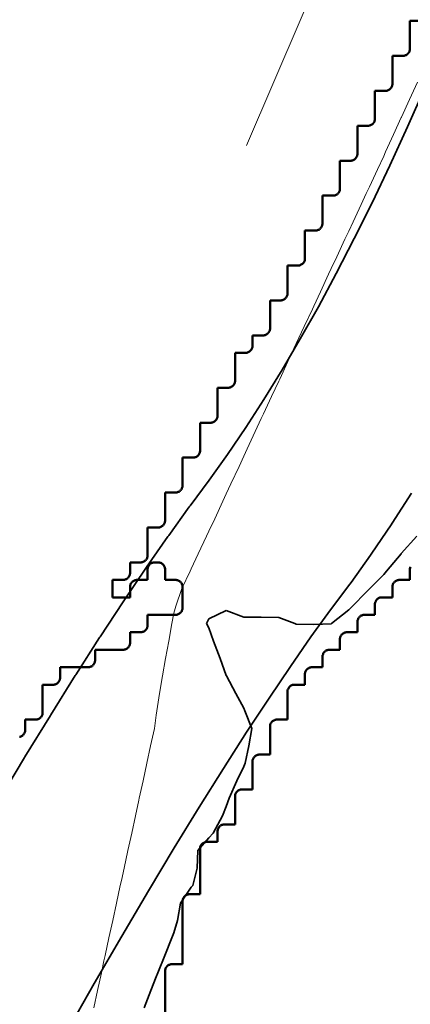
# Model space of a CAD drawing. Header units: metres. Extents: x -6552 to -6384, y 5654608 to 5654799.
# Tile 44 of 68: x -6503.58 to -6497.99, y 5654735.68 to 5654749.77. Entities that reach past the tile are written whole.
import ezdxf

# ---------------------------------------------------------------- set-up
doc = ezdxf.new("R2010")
doc.units = ezdxf.units.M
doc.header["$LTSCALE"] = 0.5
doc.linetypes.add('DASHED', pattern=[9, 6, -3])
doc.linetypes.add('PHANTOM', pattern=[22, 12, -2, 2, -2, 2, -2])
for name, color, linetype, lineweight in [('L-GRAD-CONT', 5, 'DASHED', 25), ('L-GRAD-SLOPE', 5, 'Continuous', 18), ('L-HARD-PAVE', 8, 'Continuous', 35), ('L-SITE-LIMIT', 6, 'PHANTOM', 50), ('V-TOPO-MINR', 32, 'Continuous', 13)]:
    doc.layers.add(name, color=color, linetype=linetype, lineweight=lineweight)

msp = doc.modelspace()

# ---------------------------------------------------------------- linework, layer by layer
at = {"layer": 'L-GRAD-CONT', "lineweight": 35}
msp.add_lwpolyline([(-6497.902, 5654742.375), (-6498.125, 5654742.127), (-6498.127, 5654742.125), (-6498.335, 5654741.875), (-6498.375, 5654741.829), (-6498.575, 5654741.625), (-6498.625, 5654741.574), (-6498.821, 5654741.375), (-6498.875, 5654741.32), (-6499.12, 5654741.125), (-6499.125, 5654741.12), (-6499.375, 5654741.112), (-6499.625, 5654741.117), (-6499.646, 5654741.125), (-6499.875, 5654741.211), (-6500.125, 5654741.215), (-6500.375, 5654741.217), (-6500.625, 5654741.313), (-6500.875, 5654741.192), (-6500.907, 5654741.125), (-6500.875, 5654741.064), (-6500.806, 5654740.875), (-6500.714, 5654740.625), (-6500.625, 5654740.383), (-6500.621, 5654740.375), (-6500.488, 5654740.125), (-6500.375, 5654739.913), (-6500.361, 5654739.875), (-6500.259, 5654739.625), (-6500.302, 5654739.375), (-6500.356, 5654739.125), (-6500.375, 5654739.079), (-6500.475, 5654738.875), (-6500.584, 5654738.625), (-6500.625, 5654738.506), (-6500.681, 5654738.375), (-6500.811, 5654738.125), (-6500.875, 5654738.058), (-6501.033, 5654737.875), (-6501.041, 5654737.625), (-6501.103, 5654737.375), (-6501.125, 5654737.352), (-6501.279, 5654737.125), (-6501.322, 5654736.875), (-6501.375, 5654736.697), (-6501.404, 5654736.625), (-6501.503, 5654736.375), (-6501.602, 5654736.125), (-6501.625, 5654736.068), (-6501.702, 5654735.875), (-6501.799, 5654735.625)], dxfattribs=at)
at = {"layer": 'L-GRAD-SLOPE'}
msp.add_lwpolyline([(-6500.337, 5654747.965), (-6498.366, 5654752.56)], dxfattribs=at)
at = {"layer": 'L-HARD-PAVE'}
for points in [[(-6503.884, 5654738.581), (-6503.509, 5654739.206), (-6503.504, 5654739.215), (-6503.14, 5654739.809), (-6503.134, 5654739.819), (-6502.783, 5654740.381), (-6502.776, 5654740.392), (-6502.436, 5654740.924), (-6502.428, 5654740.936), (-6502.1, 5654741.436), (-6502.091, 5654741.449), (-6501.774, 5654741.918), (-6501.764, 5654741.933), (-6501.459, 5654742.371), (-6501.447, 5654742.387), (-6501.154, 5654742.794), (-6501.141, 5654742.812), (-6500.869, 5654743.175), (-6500.607, 5654743.543), (-6500.346, 5654743.929), (-6500.086, 5654744.333), (-6499.826, 5654744.757), (-6499.567, 5654745.198), (-6499.309, 5654745.658), (-6499.052, 5654746.137), (-6498.796, 5654746.634), (-6498.541, 5654747.149), (-6498.287, 5654747.682), (-6498.035, 5654748.234), (-6497.784, 5654748.804)], [(-6497.976, 5654742.991), (-6498.252, 5654742.564), (-6498.267, 5654742.54), (-6498.545, 5654742.13), (-6498.562, 5654742.105), (-6498.841, 5654741.713), (-6498.859, 5654741.688), (-6499.134, 5654741.322), (-6499.414, 5654740.933), (-6499.707, 5654740.512), (-6500.014, 5654740.057), (-6500.334, 5654739.57), (-6500.666, 5654739.051), (-6501.011, 5654738.499), (-6501.368, 5654737.915), (-6501.738, 5654737.299), (-6502.12, 5654736.651), (-6502.514, 5654735.971), (-6502.92, 5654735.259)]]:
    msp.add_lwpolyline(points, dxfattribs=at)
at = {"layer": 'L-SITE-LIMIT'}
for points in [[(-6503.58, 5654739.502), (-6503.571, 5654739.504), (-6503.562, 5654739.508), (-6503.553, 5654739.512), (-6503.544, 5654739.517), (-6503.537, 5654739.523), (-6503.529, 5654739.529), (-6503.523, 5654739.537), (-6503.517, 5654739.544), (-6503.512, 5654739.553), (-6503.508, 5654739.562), (-6503.504, 5654739.571), (-6503.502, 5654739.58), (-6503.5, 5654739.59), (-6503.5, 5654739.6), (-6503.5, 5654739.748), (-6503.5, 5654739.75), (-6503.498, 5654739.75), (-6503.35, 5654739.75), (-6503.34, 5654739.75), (-6503.33, 5654739.752), (-6503.321, 5654739.754), (-6503.312, 5654739.758), (-6503.303, 5654739.762), (-6503.294, 5654739.767), (-6503.287, 5654739.773), (-6503.279, 5654739.779), (-6503.273, 5654739.787), (-6503.267, 5654739.794), (-6503.262, 5654739.803), (-6503.258, 5654739.812), (-6503.254, 5654739.821), (-6503.252, 5654739.83), (-6503.25, 5654739.84), (-6503.25, 5654739.85), (-6503.25, 5654740.248), (-6503.25, 5654740.25), (-6503.248, 5654740.25), (-6503.1, 5654740.25), (-6503.09, 5654740.25), (-6503.08, 5654740.252), (-6503.071, 5654740.254), (-6503.062, 5654740.258), (-6503.053, 5654740.262), (-6503.044, 5654740.267), (-6503.037, 5654740.273), (-6503.029, 5654740.279), (-6503.023, 5654740.287), (-6503.017, 5654740.294), (-6503.012, 5654740.303), (-6503.008, 5654740.312), (-6503.004, 5654740.321), (-6503.002, 5654740.33), (-6503, 5654740.34), (-6503, 5654740.35), (-6503, 5654740.498), (-6503, 5654740.5), (-6502.998, 5654740.5), (-6502.6, 5654740.5), (-6502.59, 5654740.5), (-6502.58, 5654740.502), (-6502.571, 5654740.504), (-6502.562, 5654740.508), (-6502.553, 5654740.512), (-6502.544, 5654740.517), (-6502.537, 5654740.523), (-6502.529, 5654740.529), (-6502.523, 5654740.537), (-6502.517, 5654740.544), (-6502.512, 5654740.553), (-6502.508, 5654740.562), (-6502.504, 5654740.571), (-6502.502, 5654740.58), (-6502.5, 5654740.59), (-6502.5, 5654740.6), (-6502.5, 5654740.748), (-6502.5, 5654740.75), (-6502.498, 5654740.75), (-6502.1, 5654740.75), (-6502.09, 5654740.75), (-6502.08, 5654740.752), (-6502.071, 5654740.754), (-6502.062, 5654740.758), (-6502.053, 5654740.762), (-6502.044, 5654740.767), (-6502.037, 5654740.773), (-6502.029, 5654740.779), (-6502.023, 5654740.787), (-6502.017, 5654740.794), (-6502.012, 5654740.803), (-6502.008, 5654740.812), (-6502.004, 5654740.821), (-6502.002, 5654740.83), (-6502, 5654740.84), (-6502, 5654740.85), (-6502, 5654740.998), (-6502, 5654741), (-6501.998, 5654741), (-6501.85, 5654741), (-6501.84, 5654741), (-6501.83, 5654741.002), (-6501.821, 5654741.004), (-6501.812, 5654741.008), (-6501.803, 5654741.012), (-6501.794, 5654741.017), (-6501.787, 5654741.023), (-6501.779, 5654741.029), (-6501.773, 5654741.037), (-6501.767, 5654741.044), (-6501.762, 5654741.053), (-6501.758, 5654741.062), (-6501.754, 5654741.071), (-6501.752, 5654741.08), (-6501.75, 5654741.09), (-6501.75, 5654741.1), (-6501.75, 5654741.248), (-6501.75, 5654741.25), (-6501.748, 5654741.25), (-6501.35, 5654741.25), (-6501.34, 5654741.25), (-6501.33, 5654741.252), (-6501.321, 5654741.254), (-6501.312, 5654741.258), (-6501.303, 5654741.262), (-6501.294, 5654741.267), (-6501.287, 5654741.273), (-6501.279, 5654741.279), (-6501.273, 5654741.287), (-6501.267, 5654741.294), (-6501.262, 5654741.303), (-6501.258, 5654741.312), (-6501.254, 5654741.321), (-6501.252, 5654741.33), (-6501.25, 5654741.34), (-6501.25, 5654741.35), (-6501.25, 5654741.65), (-6501.25, 5654741.66), (-6501.252, 5654741.67), (-6501.254, 5654741.679), (-6501.258, 5654741.688), (-6501.262, 5654741.697), (-6501.267, 5654741.706), (-6501.273, 5654741.713), (-6501.279, 5654741.721), (-6501.287, 5654741.727), (-6501.294, 5654741.733), (-6501.303, 5654741.738), (-6501.312, 5654741.742), (-6501.321, 5654741.746), (-6501.33, 5654741.748), (-6501.34, 5654741.75), (-6501.35, 5654741.75), (-6501.498, 5654741.75), (-6501.5, 5654741.75), (-6501.5, 5654741.752), (-6501.5, 5654741.9), (-6501.5, 5654741.91), (-6501.502, 5654741.92), (-6501.504, 5654741.929), (-6501.508, 5654741.938), (-6501.512, 5654741.947), (-6501.517, 5654741.956), (-6501.523, 5654741.963), (-6501.529, 5654741.971), (-6501.537, 5654741.977), (-6501.544, 5654741.983), (-6501.553, 5654741.988), (-6501.562, 5654741.992), (-6501.571, 5654741.996), (-6501.58, 5654741.998), (-6501.59, 5654742), (-6501.6, 5654742), (-6501.65, 5654742), (-6501.66, 5654742), (-6501.67, 5654741.998), (-6501.679, 5654741.996), (-6501.688, 5654741.992), (-6501.697, 5654741.988), (-6501.706, 5654741.983), (-6501.713, 5654741.977), (-6501.721, 5654741.971), (-6501.727, 5654741.963), (-6501.733, 5654741.956), (-6501.738, 5654741.947), (-6501.742, 5654741.938), (-6501.746, 5654741.929), (-6501.748, 5654741.92), (-6501.75, 5654741.91), (-6501.75, 5654741.9), (-6501.75, 5654741.752), (-6501.75, 5654741.75), (-6501.752, 5654741.75), (-6501.9, 5654741.75), (-6501.91, 5654741.75), (-6501.92, 5654741.748), (-6501.929, 5654741.746), (-6501.938, 5654741.742), (-6501.947, 5654741.738), (-6501.956, 5654741.733), (-6501.963, 5654741.727), (-6501.971, 5654741.721), (-6501.977, 5654741.713), (-6501.983, 5654741.706), (-6501.988, 5654741.697), (-6501.992, 5654741.688), (-6501.996, 5654741.679), (-6501.998, 5654741.67), (-6502, 5654741.66), (-6502, 5654741.65), (-6502, 5654741.502), (-6502, 5654741.5), (-6502.002, 5654741.5), (-6502.248, 5654741.5), (-6502.25, 5654741.5), (-6502.25, 5654741.502), (-6502.25, 5654741.748), (-6502.25, 5654741.75), (-6502.248, 5654741.75), (-6502.1, 5654741.75), (-6502.09, 5654741.75), (-6502.08, 5654741.752), (-6502.071, 5654741.754), (-6502.062, 5654741.758), (-6502.053, 5654741.762), (-6502.044, 5654741.767), (-6502.037, 5654741.773), (-6502.029, 5654741.779), (-6502.023, 5654741.787), (-6502.017, 5654741.794), (-6502.012, 5654741.803), (-6502.008, 5654741.812), (-6502.004, 5654741.821), (-6502.002, 5654741.83), (-6502, 5654741.84), (-6502, 5654741.85), (-6502, 5654741.998), (-6502, 5654742), (-6501.998, 5654742), (-6501.85, 5654742), (-6501.84, 5654742), (-6501.83, 5654742.002), (-6501.821, 5654742.004), (-6501.812, 5654742.008), (-6501.803, 5654742.012), (-6501.794, 5654742.017), (-6501.787, 5654742.023), (-6501.779, 5654742.029), (-6501.773, 5654742.037), (-6501.767, 5654742.044), (-6501.762, 5654742.053), (-6501.758, 5654742.062), (-6501.754, 5654742.071), (-6501.752, 5654742.08), (-6501.75, 5654742.09), (-6501.75, 5654742.1), (-6501.75, 5654742.498), (-6501.75, 5654742.5), (-6501.748, 5654742.5), (-6501.6, 5654742.5), (-6501.59, 5654742.5), (-6501.58, 5654742.502), (-6501.571, 5654742.504), (-6501.562, 5654742.508), (-6501.553, 5654742.512), (-6501.544, 5654742.517), (-6501.537, 5654742.523), (-6501.529, 5654742.529), (-6501.523, 5654742.537), (-6501.517, 5654742.544), (-6501.512, 5654742.553), (-6501.508, 5654742.562), (-6501.504, 5654742.571), (-6501.502, 5654742.58), (-6501.5, 5654742.59), (-6501.5, 5654742.6), (-6501.5, 5654742.998), (-6501.5, 5654743), (-6501.498, 5654743), (-6501.35, 5654743), (-6501.34, 5654743), (-6501.33, 5654743.002), (-6501.321, 5654743.004), (-6501.312, 5654743.008), (-6501.303, 5654743.012), (-6501.294, 5654743.017), (-6501.287, 5654743.023), (-6501.279, 5654743.029), (-6501.273, 5654743.037), (-6501.267, 5654743.044), (-6501.262, 5654743.053), (-6501.258, 5654743.062), (-6501.254, 5654743.071), (-6501.252, 5654743.08), (-6501.25, 5654743.09), (-6501.25, 5654743.1), (-6501.25, 5654743.498), (-6501.25, 5654743.5), (-6501.248, 5654743.5), (-6501.1, 5654743.5), (-6501.09, 5654743.5), (-6501.08, 5654743.502), (-6501.071, 5654743.504), (-6501.062, 5654743.508), (-6501.053, 5654743.512), (-6501.044, 5654743.517), (-6501.037, 5654743.523), (-6501.029, 5654743.529), (-6501.023, 5654743.537), (-6501.017, 5654743.544), (-6501.012, 5654743.553), (-6501.008, 5654743.562), (-6501.004, 5654743.571), (-6501.002, 5654743.58), (-6501, 5654743.59), (-6501, 5654743.6), (-6501, 5654743.998), (-6501, 5654744), (-6500.998, 5654744), (-6500.85, 5654744), (-6500.84, 5654744), (-6500.83, 5654744.002), (-6500.821, 5654744.004), (-6500.812, 5654744.008), (-6500.803, 5654744.012), (-6500.794, 5654744.017), (-6500.787, 5654744.023), (-6500.779, 5654744.029), (-6500.773, 5654744.037), (-6500.767, 5654744.044), (-6500.762, 5654744.053), (-6500.758, 5654744.062), (-6500.754, 5654744.071), (-6500.752, 5654744.08), (-6500.75, 5654744.09), (-6500.75, 5654744.1), (-6500.75, 5654744.498), (-6500.75, 5654744.5), (-6500.748, 5654744.5), (-6500.6, 5654744.5), (-6500.59, 5654744.5), (-6500.58, 5654744.502), (-6500.571, 5654744.504), (-6500.562, 5654744.508), (-6500.553, 5654744.512), (-6500.544, 5654744.517), (-6500.537, 5654744.523), (-6500.529, 5654744.529), (-6500.523, 5654744.537), (-6500.517, 5654744.544), (-6500.512, 5654744.553), (-6500.508, 5654744.562), (-6500.504, 5654744.571), (-6500.502, 5654744.58), (-6500.5, 5654744.59), (-6500.5, 5654744.6), (-6500.5, 5654744.998), (-6500.5, 5654745), (-6500.498, 5654745), (-6500.35, 5654745), (-6500.34, 5654745), (-6500.33, 5654745.002), (-6500.321, 5654745.004), (-6500.312, 5654745.008), (-6500.303, 5654745.012), (-6500.294, 5654745.017), (-6500.287, 5654745.023), (-6500.279, 5654745.029), (-6500.273, 5654745.037), (-6500.267, 5654745.044), (-6500.262, 5654745.053), (-6500.258, 5654745.062), (-6500.254, 5654745.071), (-6500.252, 5654745.08), (-6500.25, 5654745.09), (-6500.25, 5654745.1), (-6500.25, 5654745.248), (-6500.25, 5654745.25), (-6500.248, 5654745.25), (-6500.1, 5654745.25), (-6500.09, 5654745.25), (-6500.08, 5654745.252), (-6500.071, 5654745.254), (-6500.062, 5654745.258), (-6500.053, 5654745.262), (-6500.044, 5654745.267), (-6500.037, 5654745.273), (-6500.029, 5654745.279), (-6500.023, 5654745.287), (-6500.017, 5654745.294), (-6500.012, 5654745.303), (-6500.008, 5654745.312), (-6500.004, 5654745.321), (-6500.002, 5654745.33), (-6500, 5654745.34), (-6500, 5654745.35), (-6500, 5654745.748), (-6500, 5654745.75), (-6499.998, 5654745.75), (-6499.85, 5654745.75), (-6499.84, 5654745.75), (-6499.83, 5654745.752), (-6499.821, 5654745.754), (-6499.812, 5654745.758), (-6499.803, 5654745.762), (-6499.794, 5654745.767), (-6499.787, 5654745.773), (-6499.779, 5654745.779), (-6499.773, 5654745.787), (-6499.767, 5654745.794), (-6499.762, 5654745.803), (-6499.758, 5654745.812), (-6499.754, 5654745.821), (-6499.752, 5654745.83), (-6499.75, 5654745.84), (-6499.75, 5654745.85), (-6499.75, 5654746.248), (-6499.75, 5654746.25), (-6499.748, 5654746.25), (-6499.6, 5654746.25), (-6499.59, 5654746.25), (-6499.58, 5654746.252), (-6499.571, 5654746.254), (-6499.562, 5654746.258), (-6499.553, 5654746.262), (-6499.544, 5654746.267), (-6499.537, 5654746.273), (-6499.529, 5654746.279), (-6499.523, 5654746.287), (-6499.517, 5654746.294), (-6499.512, 5654746.303), (-6499.508, 5654746.312), (-6499.504, 5654746.321), (-6499.502, 5654746.33), (-6499.5, 5654746.34), (-6499.5, 5654746.35), (-6499.5, 5654746.748), (-6499.5, 5654746.75), (-6499.498, 5654746.75), (-6499.35, 5654746.75), (-6499.34, 5654746.75), (-6499.33, 5654746.752), (-6499.321, 5654746.754), (-6499.312, 5654746.758), (-6499.303, 5654746.762), (-6499.294, 5654746.767), (-6499.287, 5654746.773), (-6499.279, 5654746.779), (-6499.273, 5654746.787), (-6499.267, 5654746.794), (-6499.262, 5654746.803), (-6499.258, 5654746.812), (-6499.254, 5654746.821), (-6499.252, 5654746.83), (-6499.25, 5654746.84), (-6499.25, 5654746.85), (-6499.25, 5654747.248), (-6499.25, 5654747.25), (-6499.248, 5654747.25), (-6499.1, 5654747.25), (-6499.09, 5654747.25), (-6499.08, 5654747.252), (-6499.071, 5654747.254), (-6499.062, 5654747.258), (-6499.053, 5654747.262), (-6499.044, 5654747.267), (-6499.037, 5654747.273), (-6499.029, 5654747.279), (-6499.023, 5654747.287), (-6499.017, 5654747.294), (-6499.012, 5654747.303), (-6499.008, 5654747.312), (-6499.004, 5654747.321), (-6499.002, 5654747.33), (-6499, 5654747.34), (-6499, 5654747.35), (-6499, 5654747.748), (-6499, 5654747.75), (-6498.998, 5654747.75), (-6498.85, 5654747.75), (-6498.84, 5654747.75), (-6498.83, 5654747.752), (-6498.821, 5654747.754), (-6498.812, 5654747.758), (-6498.803, 5654747.762), (-6498.794, 5654747.767), (-6498.787, 5654747.773), (-6498.779, 5654747.779), (-6498.773, 5654747.787), (-6498.767, 5654747.794), (-6498.762, 5654747.803), (-6498.758, 5654747.812), (-6498.754, 5654747.821), (-6498.752, 5654747.83), (-6498.75, 5654747.84), (-6498.75, 5654747.85), (-6498.75, 5654748.248), (-6498.75, 5654748.25), (-6498.748, 5654748.25), (-6498.6, 5654748.25), (-6498.59, 5654748.25), (-6498.58, 5654748.252), (-6498.571, 5654748.254), (-6498.562, 5654748.258), (-6498.553, 5654748.262), (-6498.544, 5654748.267), (-6498.537, 5654748.273), (-6498.529, 5654748.279), (-6498.523, 5654748.287), (-6498.517, 5654748.294), (-6498.512, 5654748.303), (-6498.508, 5654748.312), (-6498.504, 5654748.321), (-6498.502, 5654748.33), (-6498.5, 5654748.34), (-6498.5, 5654748.35), (-6498.5, 5654748.748), (-6498.5, 5654748.75), (-6498.498, 5654748.75), (-6498.35, 5654748.75), (-6498.34, 5654748.75), (-6498.33, 5654748.752), (-6498.321, 5654748.754), (-6498.312, 5654748.758), (-6498.303, 5654748.762), (-6498.294, 5654748.767), (-6498.287, 5654748.773), (-6498.279, 5654748.779), (-6498.273, 5654748.787), (-6498.267, 5654748.794), (-6498.262, 5654748.803), (-6498.258, 5654748.812), (-6498.254, 5654748.821), (-6498.252, 5654748.83), (-6498.25, 5654748.84), (-6498.25, 5654748.85), (-6498.25, 5654749.248), (-6498.25, 5654749.25), (-6498.248, 5654749.25), (-6498.1, 5654749.25), (-6498.09, 5654749.25), (-6498.08, 5654749.252), (-6498.071, 5654749.254), (-6498.062, 5654749.258), (-6498.053, 5654749.262), (-6498.044, 5654749.267), (-6498.037, 5654749.273), (-6498.029, 5654749.279), (-6498.023, 5654749.287), (-6498.017, 5654749.294), (-6498.012, 5654749.303), (-6498.008, 5654749.312), (-6498.004, 5654749.321), (-6498.002, 5654749.33), (-6498, 5654749.34), (-6498, 5654749.35), (-6498, 5654749.748), (-6498, 5654749.75), (-6497.998, 5654749.75), (-6497.85, 5654749.75)], [(-6497.992, 5654741.938), (-6497.996, 5654741.929), (-6497.998, 5654741.92), (-6498, 5654741.91), (-6498, 5654741.9), (-6498, 5654741.752), (-6498, 5654741.75), (-6498.002, 5654741.75), (-6498.15, 5654741.75), (-6498.16, 5654741.75), (-6498.17, 5654741.748), (-6498.179, 5654741.746), (-6498.188, 5654741.742), (-6498.197, 5654741.738), (-6498.206, 5654741.733), (-6498.213, 5654741.727), (-6498.221, 5654741.721), (-6498.227, 5654741.713), (-6498.233, 5654741.706), (-6498.238, 5654741.697), (-6498.242, 5654741.688), (-6498.246, 5654741.679), (-6498.248, 5654741.67), (-6498.25, 5654741.66), (-6498.25, 5654741.65), (-6498.25, 5654741.502), (-6498.25, 5654741.5), (-6498.252, 5654741.5), (-6498.4, 5654741.5), (-6498.41, 5654741.5), (-6498.42, 5654741.498), (-6498.429, 5654741.496), (-6498.438, 5654741.492), (-6498.447, 5654741.488), (-6498.456, 5654741.483), (-6498.463, 5654741.477), (-6498.471, 5654741.471), (-6498.477, 5654741.463), (-6498.483, 5654741.456), (-6498.488, 5654741.447), (-6498.492, 5654741.438), (-6498.496, 5654741.429), (-6498.498, 5654741.42), (-6498.5, 5654741.41), (-6498.5, 5654741.4), (-6498.5, 5654741.252), (-6498.5, 5654741.25), (-6498.502, 5654741.25), (-6498.65, 5654741.25), (-6498.66, 5654741.25), (-6498.67, 5654741.248), (-6498.679, 5654741.246), (-6498.688, 5654741.242), (-6498.697, 5654741.238), (-6498.706, 5654741.233), (-6498.713, 5654741.227), (-6498.721, 5654741.221), (-6498.727, 5654741.213), (-6498.733, 5654741.206), (-6498.738, 5654741.197), (-6498.742, 5654741.188), (-6498.746, 5654741.179), (-6498.748, 5654741.17), (-6498.75, 5654741.16), (-6498.75, 5654741.15), (-6498.75, 5654741.002), (-6498.75, 5654741), (-6498.752, 5654741), (-6498.9, 5654741), (-6498.91, 5654741), (-6498.92, 5654740.998), (-6498.929, 5654740.996), (-6498.938, 5654740.992), (-6498.947, 5654740.988), (-6498.956, 5654740.983), (-6498.963, 5654740.977), (-6498.971, 5654740.971), (-6498.977, 5654740.963), (-6498.983, 5654740.956), (-6498.988, 5654740.947), (-6498.992, 5654740.938), (-6498.996, 5654740.929), (-6498.998, 5654740.92), (-6499, 5654740.91), (-6499, 5654740.9), (-6499, 5654740.752), (-6499, 5654740.75), (-6499.002, 5654740.75), (-6499.15, 5654740.75), (-6499.16, 5654740.75), (-6499.17, 5654740.748), (-6499.179, 5654740.746), (-6499.188, 5654740.742), (-6499.197, 5654740.738), (-6499.206, 5654740.733), (-6499.213, 5654740.727), (-6499.221, 5654740.721), (-6499.227, 5654740.713), (-6499.233, 5654740.706), (-6499.238, 5654740.697), (-6499.242, 5654740.688), (-6499.246, 5654740.679), (-6499.248, 5654740.67), (-6499.25, 5654740.66), (-6499.25, 5654740.65), (-6499.25, 5654740.502), (-6499.25, 5654740.5), (-6499.252, 5654740.5), (-6499.4, 5654740.5), (-6499.41, 5654740.5), (-6499.42, 5654740.498), (-6499.429, 5654740.496), (-6499.438, 5654740.492), (-6499.447, 5654740.488), (-6499.456, 5654740.483), (-6499.463, 5654740.477), (-6499.471, 5654740.471), (-6499.477, 5654740.463), (-6499.483, 5654740.456), (-6499.488, 5654740.447), (-6499.492, 5654740.438), (-6499.496, 5654740.429), (-6499.498, 5654740.42), (-6499.5, 5654740.41), (-6499.5, 5654740.4), (-6499.5, 5654740.252), (-6499.5, 5654740.25), (-6499.502, 5654740.25), (-6499.65, 5654740.25), (-6499.66, 5654740.25), (-6499.67, 5654740.248), (-6499.679, 5654740.246), (-6499.688, 5654740.242), (-6499.697, 5654740.238), (-6499.706, 5654740.233), (-6499.713, 5654740.227), (-6499.721, 5654740.221), (-6499.727, 5654740.213), (-6499.733, 5654740.206), (-6499.738, 5654740.197), (-6499.742, 5654740.188), (-6499.746, 5654740.179), (-6499.748, 5654740.17), (-6499.75, 5654740.16), (-6499.75, 5654740.15), (-6499.75, 5654739.752), (-6499.75, 5654739.75), (-6499.752, 5654739.75), (-6499.9, 5654739.75), (-6499.91, 5654739.75), (-6499.92, 5654739.748), (-6499.929, 5654739.746), (-6499.938, 5654739.742), (-6499.947, 5654739.738), (-6499.956, 5654739.733), (-6499.963, 5654739.727), (-6499.971, 5654739.721), (-6499.977, 5654739.713), (-6499.983, 5654739.706), (-6499.988, 5654739.697), (-6499.992, 5654739.688), (-6499.996, 5654739.679), (-6499.998, 5654739.67), (-6500, 5654739.66), (-6500, 5654739.65), (-6500, 5654739.252), (-6500, 5654739.25), (-6500.002, 5654739.25), (-6500.15, 5654739.25), (-6500.16, 5654739.25), (-6500.17, 5654739.248), (-6500.179, 5654739.246), (-6500.188, 5654739.242), (-6500.197, 5654739.238), (-6500.206, 5654739.233), (-6500.213, 5654739.227), (-6500.221, 5654739.221), (-6500.227, 5654739.213), (-6500.233, 5654739.206), (-6500.238, 5654739.197), (-6500.242, 5654739.188), (-6500.246, 5654739.179), (-6500.248, 5654739.17), (-6500.25, 5654739.16), (-6500.25, 5654739.15), (-6500.25, 5654738.752), (-6500.25, 5654738.75), (-6500.252, 5654738.75), (-6500.4, 5654738.75), (-6500.41, 5654738.75), (-6500.42, 5654738.748), (-6500.429, 5654738.746), (-6500.438, 5654738.742), (-6500.447, 5654738.738), (-6500.456, 5654738.733), (-6500.463, 5654738.727), (-6500.471, 5654738.721), (-6500.477, 5654738.713), (-6500.483, 5654738.706), (-6500.488, 5654738.697), (-6500.492, 5654738.688), (-6500.496, 5654738.679), (-6500.498, 5654738.67), (-6500.5, 5654738.66), (-6500.5, 5654738.65), (-6500.5, 5654738.252), (-6500.5, 5654738.25), (-6500.502, 5654738.25), (-6500.65, 5654738.25), (-6500.66, 5654738.25), (-6500.67, 5654738.248), (-6500.679, 5654738.246), (-6500.688, 5654738.242), (-6500.697, 5654738.238), (-6500.706, 5654738.233), (-6500.713, 5654738.227), (-6500.721, 5654738.221), (-6500.727, 5654738.213), (-6500.733, 5654738.206), (-6500.738, 5654738.197), (-6500.742, 5654738.188), (-6500.746, 5654738.179), (-6500.748, 5654738.17), (-6500.75, 5654738.16), (-6500.75, 5654738.15), (-6500.75, 5654738.002), (-6500.75, 5654738), (-6500.752, 5654738), (-6500.9, 5654738), (-6500.91, 5654738), (-6500.92, 5654737.998), (-6500.929, 5654737.996), (-6500.938, 5654737.992), (-6500.947, 5654737.988), (-6500.956, 5654737.983), (-6500.963, 5654737.977), (-6500.971, 5654737.971), (-6500.977, 5654737.963), (-6500.983, 5654737.956), (-6500.988, 5654737.947), (-6500.992, 5654737.938), (-6500.996, 5654737.929), (-6500.998, 5654737.92), (-6501, 5654737.91), (-6501, 5654737.9), (-6501, 5654737.252), (-6501, 5654737.25), (-6501.002, 5654737.25), (-6501.15, 5654737.25), (-6501.16, 5654737.25), (-6501.17, 5654737.248), (-6501.179, 5654737.246), (-6501.188, 5654737.242), (-6501.197, 5654737.238), (-6501.206, 5654737.233), (-6501.213, 5654737.227), (-6501.221, 5654737.221), (-6501.227, 5654737.213), (-6501.233, 5654737.206), (-6501.238, 5654737.197), (-6501.242, 5654737.188), (-6501.246, 5654737.179), (-6501.248, 5654737.17), (-6501.25, 5654737.16), (-6501.25, 5654737.15), (-6501.25, 5654736.252), (-6501.25, 5654736.25), (-6501.252, 5654736.25), (-6501.4, 5654736.25), (-6501.41, 5654736.25), (-6501.42, 5654736.248), (-6501.429, 5654736.246), (-6501.438, 5654736.242), (-6501.447, 5654736.238), (-6501.456, 5654736.233), (-6501.463, 5654736.227), (-6501.471, 5654736.221), (-6501.477, 5654736.213), (-6501.483, 5654736.206), (-6501.488, 5654736.197), (-6501.492, 5654736.188), (-6501.496, 5654736.179), (-6501.498, 5654736.17), (-6501.5, 5654736.16), (-6501.5, 5654736.15), (-6501.5, 5654735.502)]]:
    msp.add_lwpolyline(points, dxfattribs=at)
at = {"layer": 'V-TOPO-MINR'}
msp.add_lwpolyline([(-6497.894, 5654748.875), (-6498.006, 5654748.625), (-6498.121, 5654748.375), (-6498.125, 5654748.367), (-6498.235, 5654748.125), (-6498.348, 5654747.875), (-6498.375, 5654747.817), (-6498.463, 5654747.625), (-6498.579, 5654747.375), (-6498.625, 5654747.278), (-6498.697, 5654747.125), (-6498.813, 5654746.875), (-6498.875, 5654746.742), (-6498.929, 5654746.625), (-6499.044, 5654746.375), (-6499.125, 5654746.206), (-6499.163, 5654746.125), (-6499.279, 5654745.875), (-6499.375, 5654745.667), (-6499.394, 5654745.625), (-6499.511, 5654745.375), (-6499.625, 5654745.133), (-6499.629, 5654745.125), (-6499.744, 5654744.875), (-6499.86, 5654744.625), (-6499.875, 5654744.593), (-6499.977, 5654744.375), (-6500.094, 5654744.125), (-6500.125, 5654744.058), (-6500.21, 5654743.875), (-6500.325, 5654743.625), (-6500.375, 5654743.52), (-6500.443, 5654743.375), (-6500.56, 5654743.125), (-6500.625, 5654742.983), (-6500.675, 5654742.875), (-6500.79, 5654742.625), (-6500.875, 5654742.448), (-6500.909, 5654742.375), (-6501.025, 5654742.125), (-6501.125, 5654741.908), (-6501.14, 5654741.875), (-6501.258, 5654741.625), (-6501.348, 5654741.375), (-6501.375, 5654741.275), (-6501.403, 5654741.125), (-6501.447, 5654740.875), (-6501.493, 5654740.625), (-6501.537, 5654740.375), (-6501.579, 5654740.125), (-6501.616, 5654739.875), (-6501.625, 5654739.812), (-6501.653, 5654739.625), (-6501.706, 5654739.375), (-6501.76, 5654739.125), (-6501.814, 5654738.875), (-6501.869, 5654738.625), (-6501.875, 5654738.595), (-6501.922, 5654738.375), (-6501.977, 5654738.125), (-6502.032, 5654737.875), (-6502.087, 5654737.625), (-6502.125, 5654737.445), (-6502.14, 5654737.375), (-6502.195, 5654737.125), (-6502.249, 5654736.875), (-6502.303, 5654736.625), (-6502.358, 5654736.375), (-6502.375, 5654736.295), (-6502.411, 5654736.125), (-6502.466, 5654735.875), (-6502.52, 5654735.625)], dxfattribs=at)

doc.saveas('drawing.dxf')
